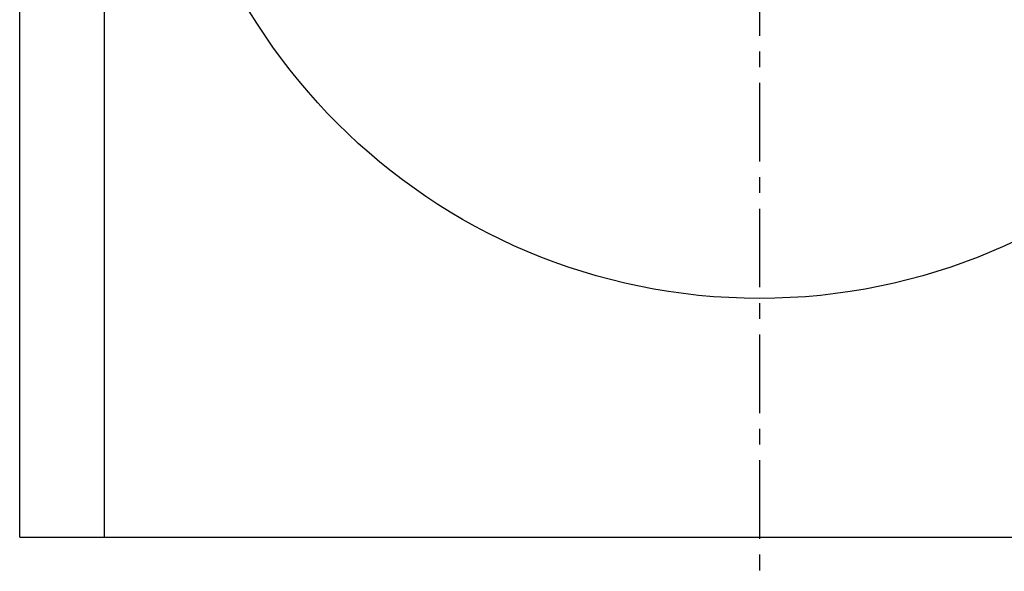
# Model space of a CAD drawing. Header units: millimetres. Extents: x 177 to 404, y 112 to 368.
# Tile 1 of 42: x 182 to 327, y 112 to 193. Entities that reach past the tile are written whole.
import ezdxf

# ---------------------------------------------------------------- set-up
doc = ezdxf.new("R2010")
doc.units = ezdxf.units.MM
doc.header["$LTSCALE"] = 30.734
doc.linetypes.add('CENTER', pattern=[0.6, 0.375, -0.075, 0.075, -0.075])
doc.layers.get('0').update_dxf_attribs({"linetype": 'CONTINUOUS'})
doc.layers.add('DEFAULT_1', color=7, linetype='CENTER')

msp = doc.modelspace()

# ---------------------------------------------------------------- linework, layer by layer
at = {"color": 7, "linetype": 'CONTINUOUS'}
for p, q in [((182.28, 116.92), (182.28, 361.92)), ((194.73, 116.92), (194.73, 361.92)), ((182.28, 116.92), (399.28, 116.92))]:
    msp.add_line(p, q, dxfattribs=at)
msp.add_circle((290.78, 239.42), 87.5, dxfattribs=at)
at = {"layer": 'DEFAULT_1', "color": 2, "linetype": 'CENTER'}
msp.add_line((290.78, 367.92), (290.78, 111.92), dxfattribs=at)

doc.saveas('drawing.dxf')
